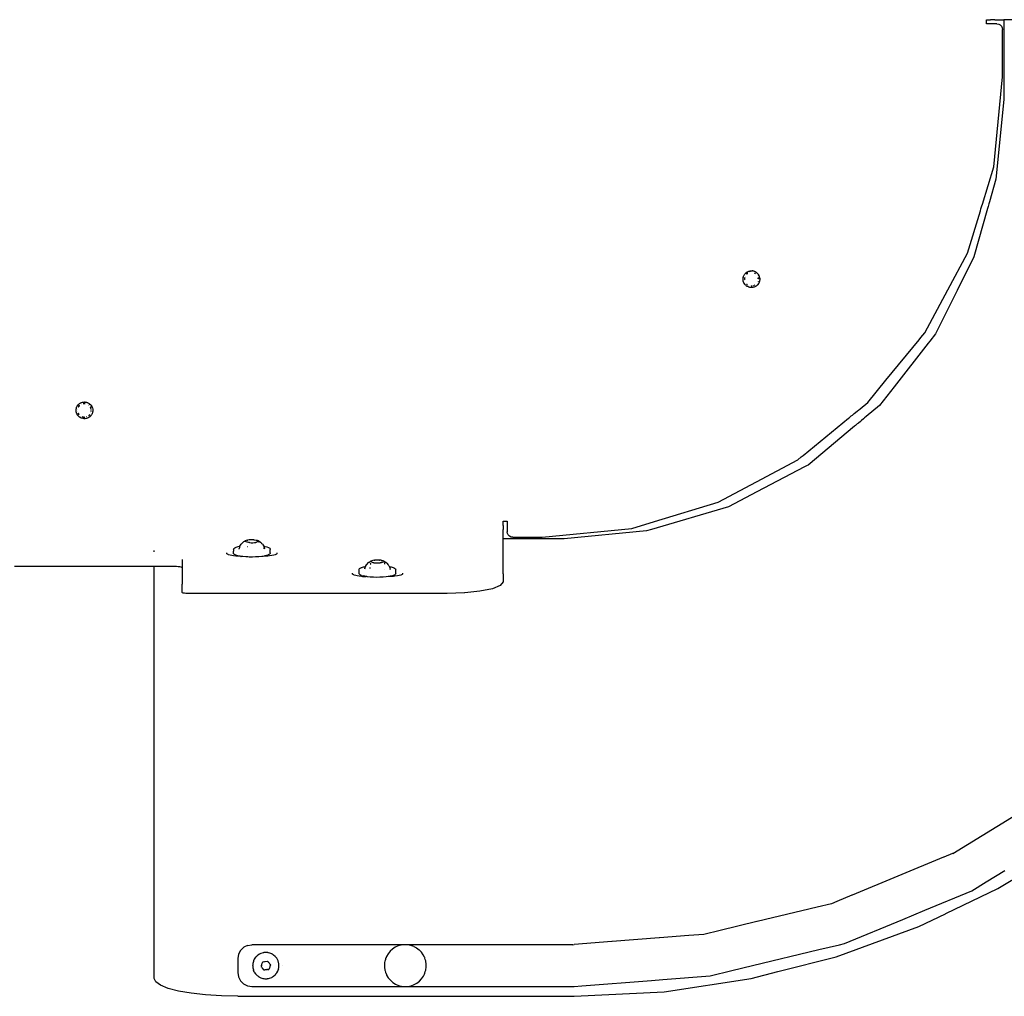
# Model space of a CAD drawing. Extents: x -795 to 1205, y -1287 to 1721.
# Tile 15 of 35: x 182 to 535, y 271 to 621. Entities that reach past the tile are written whole.
import ezdxf

# ---------------------------------------------------------------- set-up
doc = ezdxf.new("R2010")
doc.units = 0
doc.layers.get('0').update_dxf_attribs({"linetype": 'CONTINUOUS'})

msp = doc.modelspace()

# ---------------------------------------------------------------- linework, layer by layer
for p, q in [((528.38, 619.96), (528.38, 621.46)), ((528.38, 621.46), (529.88, 621.46)), ((530.39, 621.46), (529.88, 621.46)), ((530.83, 621.46), (530.39, 621.46)), ((531.16, 621.46), (530.83, 621.46)), ((531.35, 621.46), (531.16, 621.46)), ((531.35, 621.46), (534.57, 621.46)), ((534.57, 621.46), (534.57, 592.88)), ((543.31, 621.46), (534.57, 621.46)), ((532.17, 619.96), (528.38, 619.96)), ((532.17, 619.96), (532.78, 619.86)), ((532.78, 619.86), (533.34, 619.57)), ((533.34, 619.57), (533.78, 619.13)), ((533.78, 619.13), (534.07, 618.57)), ((534.07, 618.57), (534.17, 617.96)), ((534.17, 600.96), (534.17, 617.96)), ((531, 568.77), (534.17, 600.96)), ((534.57, 592.88), (531.8, 564.26)), ((526.93, 555.37), (531, 568.77)), ((531.8, 564.26), (529.5, 556.18)), ((526.42, 553.69), (526.73, 554.71)), ((526.73, 554.71), (526.93, 555.37)), ((529.03, 554.5), (528.83, 553.81)), ((529.31, 555.51), (529.03, 554.5)), ((529.5, 556.18), (529.31, 555.51)), ((521.61, 537.81), (526.22, 553.01)), ((528.83, 553.81), (523.88, 536.42)), ((526.22, 553.01), (526.42, 553.69)), ((514.55, 524.61), (521.61, 537.81)), ((523.88, 536.42), (517.88, 524.38)), ((441.17, 528.66), (441.27, 529.24)), ((441.27, 529.24), (441.32, 529.38)), ((441.32, 529.38), (441.34, 529.46)), ((441.34, 529.46), (441.4, 529.57)), ((441.4, 529.57), (441.48, 529.79)), ((441.54, 529.84), (441.48, 529.79)), ((441.5, 529.78), (441.54, 529.84)), ((441.54, 529.84), (441.72, 530.19)), ((441.72, 530.19), (441.81, 530.29)), ((441.81, 530.29), (441.98, 530.49)), ((441.95, 529.45), (441.93, 529.42)), ((441.98, 530.49), (442.2, 530.72)), ((442.2, 530.72), (442.25, 530.75)), ((442.25, 530.75), (442.28, 530.78)), ((442.28, 530.78), (442.37, 530.84)), ((442.32, 530.28), (442.58, 530.59)), ((442.37, 530.84), (442.66, 531.05)), ((442.58, 530.59), (442.61, 530.63)), ((442.78, 530.47), (442.58, 530.28)), ((442.66, 531.05), (442.88, 531.15)), ((442.86, 530.51), (442.78, 530.47)), ((442.88, 531.15), (442.97, 531.21)), ((442.97, 531.21), (443.07, 531.23)), ((443.07, 531.23), (443.21, 531.3)), ((443.21, 531.3), (443.52, 531.36)), ((443.23, 531.28), (443.52, 531.36)), ((443.33, 531.17), (443.43, 531.23)), ((443.43, 531.23), (443.56, 531.31)), ((443.52, 531.36), (443.76, 531.43)), ((443.56, 531.31), (443.71, 531.33)), ((443.71, 531.33), (443.76, 531.34)), ((443.76, 531.43), (443.79, 531.43)), ((443.79, 531.43), (444.26, 531.43)), ((443.86, 531.36), (444.26, 531.43)), ((444.26, 531.43), (444.38, 531.45)), ((444.38, 531.45), (444.42, 531.46)), ((444.52, 531.43), (444.42, 531.46)), ((444.52, 531.43), (444.58, 531.43)), ((444.66, 531.41), (444.58, 531.43)), ((444.7, 531.4), (444.66, 531.41)), ((444.7, 531.4), (444.81, 531.38)), ((445.01, 531.33), (444.81, 531.38)), ((445.1, 531.3), (445.01, 531.33)), ((445.13, 531.29), (445.1, 531.3)), ((445.17, 531.28), (445.13, 531.29)), ((445.17, 531.28), (445.24, 531.25)), ((445.24, 531.25), (445.27, 531.31)), ((445.24, 531.25), (445.32, 531.22)), ((445.27, 531.31), (445.32, 531.22)), ((445.42, 530.53), (445.29, 530.6)), ((445.32, 531.22), (445.36, 531.21)), ((445.36, 531.21), (445.42, 531.17)), ((445.45, 531.16), (445.42, 531.17)), ((445.46, 530.5), (445.42, 530.53)), ((445.45, 531.16), (445.51, 531.17)), ((445.5, 530.48), (445.46, 530.5)), ((445.53, 530.48), (445.5, 530.48)), ((445.51, 531.17), (445.62, 531.06)), ((445.57, 530.44), (445.53, 530.48)), ((445.6, 530.42), (445.57, 530.44)), ((445.62, 531.06), (445.73, 531.04)), ((445.73, 531.04), (445.8, 531)), ((445.8, 531), (445.85, 530.95)), ((445.9, 530.91), (445.85, 530.95)), ((445.95, 530.91), (445.9, 530.91)), ((445.95, 530.91), (446.02, 530.87)), ((445.99, 530.82), (445.95, 530.91)), ((445.99, 530.82), (446.06, 530.78)), ((446.02, 530.87), (446.06, 530.78)), ((446.04, 530.79), (446.06, 530.78)), ((446.06, 530.78), (446.1, 530.74)), ((446.12, 530.72), (446.1, 530.74)), ((446.12, 530.72), (446.16, 530.71)), ((446.16, 530.71), (446.23, 530.62)), ((446.23, 530.62), (446.33, 530.53)), ((446.33, 530.53), (446.6, 530.21)), ((446.59, 530.18), (446.61, 530.13)), ((446.6, 530.21), (446.61, 530.13)), ((446.62, 530.18), (446.61, 530.13)), ((446.61, 530.13), (446.72, 529.82)), ((446.61, 530.13), (446.81, 529.82)), ((446.61, 530.13), (446.84, 529.82)), ((446.84, 529.82), (446.97, 529.5)), ((446.88, 529.35), (446.88, 529.22)), ((446.97, 529.5), (446.99, 529.46)), ((446.99, 529.46), (447, 529.4)), ((447, 529.4), (447.01, 529.35)), ((447.01, 529.35), (447.08, 529)), ((441.17, 528.66), (441.29, 529.23)), ((441.17, 528.6), (441.17, 528.66)), ((441.2, 528.25), (441.17, 528.6)), ((441.18, 528.22), (441.2, 528.25)), ((441.23, 527.9), (441.18, 528.22)), ((441.2, 528.21), (441.2, 528.25)), ((441.23, 527.9), (441.2, 528.21)), ((441.23, 527.85), (441.23, 527.9)), ((441.24, 527.79), (441.23, 527.85)), ((441.37, 527.36), (441.24, 527.79)), ((441.39, 527.4), (441.24, 527.79)), ((441.46, 527.19), (441.37, 527.36)), ((441.46, 527.19), (441.4, 527.36)), ((441.5, 527.08), (441.46, 527.19)), ((441.57, 526.98), (441.5, 527.08)), ((441.77, 526.66), (441.57, 526.98)), ((441.75, 528.71), (441.73, 528.62)), ((441.73, 528.62), (441.79, 528.36)), ((441.83, 529.07), (441.75, 528.81)), ((441.75, 528.81), (441.75, 528.71)), ((441.79, 528.36), (441.75, 528.32)), ((441.75, 528.32), (441.76, 528.17)), ((441.83, 526.61), (441.77, 526.66)), ((441.98, 526.45), (441.83, 526.61)), ((441.98, 526.45), (441.97, 526.41)), ((442.12, 526.29), (441.97, 526.41)), ((442.35, 526.07), (442.12, 526.29)), ((442.45, 526), (442.35, 526.07)), ((442.54, 525.95), (442.45, 526.02)), ((442.54, 525.95), (442.45, 526)), ((442.46, 526.73), (442.51, 526.65)), ((442.51, 526.65), (442.61, 526.61)), ((442.61, 525.89), (442.54, 525.95)), ((442.61, 526.61), (442.74, 526.5)), ((442.65, 525.87), (442.61, 525.89)), ((442.84, 525.79), (442.65, 525.87)), ((443.24, 525.6), (442.84, 525.79)), ((443.69, 526.07), (443.73, 526.06)), ((444.09, 526.04), (444.36, 526.02)), ((444.36, 526.02), (444.45, 526.04)), ((444.81, 526.12), (444.98, 526.18)), ((445.15, 526.23), (445.24, 526.26)), ((445.39, 525.72), (445.21, 525.65)), ((445.24, 526.26), (445.46, 526.41)), ((445.68, 525.87), (445.39, 525.72)), ((445.72, 525.89), (445.68, 525.87)), ((445.78, 525.93), (445.72, 525.89)), ((445.86, 525.99), (445.78, 525.93)), ((446.14, 526.19), (445.86, 525.99)), ((446.31, 526.37), (446.12, 526.21)), ((446.31, 526.37), (446.14, 526.19)), ((446.36, 526.41), (446.31, 526.37)), ((446.38, 526.44), (446.36, 526.41)), ((446.45, 526.51), (446.38, 526.44)), ((446.47, 526.56), (446.45, 526.51)), ((446.71, 526.86), (446.47, 526.56)), ((446.6, 528.65), (446.54, 528.92)), ((446.58, 527.71), (446.56, 527.68)), ((446.59, 527.74), (446.58, 527.71)), ((446.6, 528.56), (446.6, 528.65)), ((446.79, 527.02), (446.71, 526.86)), ((446.83, 527.07), (446.79, 527.02)), ((446.84, 529.14), (446.81, 529.08)), ((446.81, 529.08), (446.88, 528.83)), ((446.85, 527.13), (446.83, 527.07)), ((446.88, 529.22), (446.84, 529.14)), ((446.91, 527.25), (446.85, 527.13)), ((446.88, 528.83), (446.88, 528.72)), ((446.88, 528.72), (446.88, 528.66)), ((446.88, 528.66), (446.88, 528.52)), ((446.92, 527.33), (446.91, 527.25)), ((447.01, 527.57), (446.92, 527.33)), ((447.04, 527.67), (447.01, 527.57)), ((447.1, 527.84), (447.04, 527.67)), ((447.08, 529), (447.12, 528.98)), ((447.11, 527.91), (447.1, 527.84)), ((447.15, 528.1), (447.11, 527.91)), ((447.12, 528.98), (447.14, 528.77)), ((447.14, 528.77), (447.16, 528.66)), ((447.16, 528.66), (447.15, 528.54)), ((447.15, 528.54), (447.16, 528.43)), ((447.16, 528.43), (447.15, 528.1)), ((443.32, 525.58), (443.24, 525.6)), ((443.35, 525.57), (443.32, 525.58)), ((443.41, 525.56), (443.35, 525.57)), ((443.67, 525.5), (443.41, 525.56)), ((443.87, 525.48), (443.67, 525.5)), ((444.1, 525.46), (443.87, 525.48)), ((444.16, 525.46), (444.1, 525.46)), ((444.27, 525.47), (444.16, 525.46)), ((444.55, 525.48), (444.27, 525.47)), ((444.66, 525.52), (444.55, 525.48)), ((444.97, 525.57), (444.66, 525.52)), ((445.21, 525.65), (444.97, 525.57)), ((506.36, 509.29), (514.55, 524.61)), ((517.88, 524.38), (510.15, 508.88)), ((504.9, 507.51), (506.36, 509.29)), ((510.15, 508.88), (508.13, 506.29)), ((492.36, 492.22), (504.3, 506.78)), ((507.56, 505.57), (495.3, 489.88)), ((504.3, 506.78), (504.9, 507.51)), ((508.13, 506.29), (507.56, 505.57)), ((485.84, 484.28), (492.36, 492.22)), ((495.3, 489.88), (490.05, 483.17)), ((202.74, 483.23), (203.04, 483.56)), ((202.78, 483.23), (203.04, 483.56)), ((203.09, 483.62), (203.04, 483.56)), ((203.09, 483.62), (203.13, 483.65)), ((203.13, 483.65), (203.23, 483.74)), ((203.23, 483.74), (203.36, 483.85)), ((203.36, 483.85), (203.75, 484.1)), ((203.75, 484.1), (203.97, 484.18)), ((203.97, 484.18), (204.14, 484.27)), ((203.97, 484.18), (204.13, 484.24)), ((204.01, 483.63), (204.03, 483.64)), ((204.14, 484.27), (204.47, 484.37)), ((204.47, 484.37), (204.51, 484.38)), ((204.51, 484.38), (204.56, 484.39)), ((204.56, 484.39), (204.76, 484.4)), ((204.71, 483.88), (205.17, 483.96)), ((204.76, 484.4), (204.98, 484.42)), ((204.98, 484.42), (205, 484.45)), ((205.17, 483.88), (204.99, 483.87)), ((205, 484.45), (205.2, 484.44)), ((205.17, 483.88), (205.17, 483.96)), ((205.22, 483.89), (205.17, 483.96)), ((205.22, 483.89), (205.17, 483.88)), ((205.2, 484.44), (205.33, 484.45)), ((205.26, 483.9), (205.22, 483.89)), ((205.26, 483.9), (205.33, 483.93)), ((205.33, 484.45), (205.44, 484.43)), ((205.35, 483.88), (205.33, 483.93)), ((205.35, 483.88), (205.46, 483.9)), ((205.44, 484.43), (205.59, 484.42)), ((205.59, 484.42), (205.88, 484.37)), ((205.88, 484.37), (206.06, 484.31)), ((206.06, 484.31), (206.13, 484.3)), ((206.13, 484.3), (206.29, 484.22)), ((206.29, 484.22), (206.36, 484.18)), ((206.36, 484.18), (206.69, 484.04)), ((206.69, 484.04), (206.81, 483.96)), ((206.77, 483.37), (206.82, 483.32)), ((206.81, 483.96), (206.86, 483.93)), ((206.86, 483.93), (206.91, 483.89)), ((206.91, 483.89), (207.05, 483.79)), ((207.05, 483.79), (207.09, 483.72)), ((207.09, 483.72), (207.38, 483.49)), ((207.38, 483.49), (207.43, 483.41)), ((207.43, 483.41), (207.46, 483.38)), ((207.46, 483.38), (207.5, 483.33)), ((483.11, 482.04), (485.84, 484.28)), ((202.17, 481.44), (202.21, 481.76)), ((202.17, 481.41), (202.17, 481.44)), ((202.25, 480.9), (202.17, 481.41)), ((202.21, 481.76), (202.24, 482.02)), ((202.23, 480.85), (202.25, 480.9)), ((202.28, 480.7), (202.23, 480.85)), ((202.27, 482.22), (202.24, 482.02)), ((202.25, 480.87), (202.25, 480.9)), ((202.27, 482.22), (202.29, 482.28)), ((202.29, 480.6), (202.28, 480.7)), ((202.29, 482.28), (202.34, 482.45)), ((202.34, 480.5), (202.29, 480.6)), ((202.34, 482.45), (202.37, 482.53)), ((202.4, 480.29), (202.34, 480.5)), ((202.37, 482.53), (202.51, 482.85)), ((202.52, 480.08), (202.4, 480.29)), ((202.51, 482.85), (202.56, 482.94)), ((202.58, 479.96), (202.52, 480.08)), ((202.56, 482.94), (202.58, 482.98)), ((202.58, 482.98), (202.62, 483.03)), ((202.63, 479.86), (202.58, 479.96)), ((202.62, 483.03), (202.66, 483.09)), ((202.65, 479.83), (202.63, 479.86)), ((202.66, 483.09), (202.74, 483.23)), ((202.7, 481.89), (202.72, 481.93)), ((202.7, 481.17), (202.7, 481.2)), ((202.76, 483.2), (202.78, 483.23)), ((202.97, 480.41), (202.91, 480.45)), ((202.97, 480.41), (202.95, 480.34)), ((203, 480.32), (202.95, 480.34)), ((203, 480.32), (202.97, 480.28)), ((203, 480.21), (202.97, 480.28)), ((202.98, 482.66), (203, 482.71)), ((203, 482.71), (203.2, 482.94)), ((203, 480.32), (203.16, 480.1)), ((203.3, 479.85), (203, 480.21)), ((203.2, 482.94), (203.17, 482.82)), ((203.2, 482.94), (203.25, 483)), ((203.25, 483), (203.29, 482.99)), ((203.32, 483.06), (203.29, 482.99)), ((203.29, 482.99), (203.32, 483.02)), ((203.37, 483.09), (203.32, 483.06)), ((203.32, 483.02), (203.34, 483.06)), ((203.34, 483.06), (203.37, 483.09)), ((203.37, 483.09), (203.41, 483.14)), ((203.39, 483.12), (203.37, 483.09)), ((203.4, 483.18), (203.44, 483.23)), ((203.41, 483.14), (203.4, 483.18)), ((207.03, 479.9), (207, 479.87)), ((207, 479.87), (207, 479.81)), ((207.07, 479.94), (207.03, 479.9)), ((207.07, 479.94), (207.11, 479.94)), ((207.13, 480), (207.11, 479.94)), ((207.17, 480.01), (207.13, 480)), ((207.25, 482.8), (207.27, 482.78)), ((207.29, 482.75), (207.33, 482.71)), ((207.33, 482.71), (207.35, 482.5)), ((207.4, 482.38), (207.35, 482.5)), ((207.43, 482.32), (207.4, 482.38)), ((207.44, 482.28), (207.43, 482.32)), ((207.46, 482.25), (207.44, 482.28)), ((207.48, 482.21), (207.46, 482.25)), ((207.47, 480.7), (207.49, 480.73)), ((207.5, 482.16), (207.48, 482.21)), ((207.5, 483.33), (207.63, 483.12)), ((207.5, 483.33), (207.65, 483.14)), ((207.5, 482.16), (207.54, 482.15)), ((207.56, 481.81), (207.53, 481.99)), ((207.54, 482.15), (207.55, 482.1)), ((207.56, 481.09), (207.63, 481.35)), ((207.63, 481.38), (207.6, 481.45)), ((207.63, 481.38), (207.63, 481.35)), ((207.65, 483.14), (207.68, 483.09)), ((207.82, 480.08), (207.65, 479.81)), ((207.68, 483.09), (207.87, 482.76)), ((207.89, 480.19), (207.82, 480.08)), ((207.87, 482.76), (207.9, 482.69)), ((207.92, 480.27), (207.89, 480.19)), ((207.9, 482.69), (207.91, 482.64)), ((207.91, 482.64), (207.96, 482.53)), ((207.94, 480.3), (207.92, 480.27)), ((207.95, 480.36), (207.94, 480.3)), ((208.04, 480.6), (207.95, 480.36)), ((207.96, 482.53), (208.03, 482.35)), ((208.03, 482.35), (208.13, 481.91)), ((208.11, 480.89), (208.04, 480.6)), ((208.13, 481.04), (208.11, 480.89)), ((208.13, 481.91), (208.13, 481.75)), ((208.13, 481.75), (208.17, 481.48)), ((208.13, 481.75), (208.14, 481.48)), ((208.14, 481.09), (208.13, 481.04)), ((208.17, 481.48), (208.14, 481.19)), ((208.14, 481.48), (208.14, 481.19)), ((208.14, 481.19), (208.14, 481.09)), ((480.34, 479.77), (481.04, 480.35)), ((481.04, 480.35), (481.45, 480.68)), ((481.45, 480.68), (482.14, 481.25)), ((482.14, 481.25), (482.51, 481.55)), ((482.51, 481.55), (483.11, 482.04)), ((490.05, 483.17), (485.3, 479.22)), ((202.68, 479.77), (202.65, 479.83)), ((203, 479.39), (202.68, 479.77)), ((203.08, 479.32), (203, 479.39)), ((203.15, 479.23), (203.08, 479.32)), ((203.31, 479.12), (203.15, 479.23)), ((203.53, 478.97), (203.31, 479.12)), ((203.52, 478.95), (203.31, 479.12)), ((203.58, 478.92), (203.52, 478.95)), ((203.73, 478.84), (203.58, 478.92)), ((203.83, 478.77), (203.73, 478.84)), ((203.87, 479.36), (203.83, 479.39)), ((203.91, 478.74), (203.83, 478.77)), ((203.91, 479.37), (203.94, 479.35)), ((204.04, 478.68), (203.91, 478.74)), ((204.1, 478.68), (204.04, 478.68)), ((204.1, 478.68), (204.06, 478.69)), ((204.6, 478.51), (204.1, 478.68)), ((204.28, 479.21), (204.5, 479.07)), ((204.55, 479.06), (204.5, 479.07)), ((204.6, 479.06), (204.55, 479.06)), ((204.66, 479.04), (204.6, 479.06)), ((205.02, 478.49), (204.6, 478.51)), ((204.66, 479.04), (204.72, 479.04)), ((204.72, 479.04), (204.77, 479.03)), ((204.77, 479.03), (204.84, 479.01)), ((204.84, 479.01), (205.16, 479.04)), ((205.17, 478.96), (204.84, 479.01)), ((205.06, 478.49), (205.02, 478.49)), ((205.04, 478.46), (205.02, 478.49)), ((205.37, 478.47), (205.04, 478.46)), ((205.37, 478.47), (205.06, 478.49)), ((205.17, 478.96), (205.16, 479.04)), ((205.22, 478.94), (205.17, 478.96)), ((205.2, 479.03), (205.25, 479.03)), ((205.3, 478.98), (205.22, 478.94)), ((205.42, 478.47), (205.37, 478.47)), ((205.48, 478.47), (205.42, 478.47)), ((205.89, 478.57), (205.48, 478.47)), ((205.92, 478.55), (205.48, 478.47)), ((206.1, 478.62), (205.92, 478.58)), ((206.1, 478.62), (205.92, 478.55)), ((206, 479.1), (205.96, 479.1)), ((206.21, 478.64), (206.1, 478.62)), ((206.27, 478.67), (206.21, 478.64)), ((206.32, 478.7), (206.27, 478.67)), ((206.73, 478.89), (206.32, 478.7)), ((206.75, 479.48), (206.67, 479.48)), ((206.68, 479.55), (206.76, 479.6)), ((206.72, 478.92), (206.75, 478.92)), ((206.75, 478.92), (206.73, 478.89)), ((206.77, 479.54), (206.75, 479.48)), ((206.85, 478.99), (206.75, 478.92)), ((206.76, 479.6), (206.9, 479.77)), ((206.82, 479.6), (206.77, 479.54)), ((206.9, 479.69), (206.82, 479.6)), ((206.93, 479.03), (206.85, 478.99)), ((206.9, 479.77), (206.94, 479.81)), ((206.96, 479.76), (206.9, 479.69)), ((207.07, 479.16), (206.93, 479.03)), ((207, 479.81), (206.96, 479.76)), ((207.34, 479.39), (207.07, 479.16)), ((207.4, 479.46), (207.34, 479.39)), ((207.46, 479.54), (207.38, 479.46)), ((207.46, 479.54), (207.4, 479.46)), ((207.52, 479.6), (207.46, 479.54)), ((207.65, 479.81), (207.52, 479.6)), ((462.74, 465.32), (478.96, 478.64)), ((478.96, 478.64), (479.3, 478.92)), ((479.3, 478.92), (479.94, 479.44)), ((479.94, 479.44), (480.34, 479.77)), ((482.11, 476.56), (481.5, 476.05)), ((482.54, 476.91), (482.11, 476.56)), ((483.22, 477.49), (482.54, 476.91)), ((483.65, 477.84), (483.22, 477.49)), ((484.33, 478.41), (483.65, 477.84)), ((484.71, 478.72), (484.33, 478.41)), ((485.3, 479.22), (484.71, 478.72)), ((481.13, 475.74), (464.48, 461.86)), ((481.5, 476.05), (481.13, 475.74)), ((446, 455.83), (460.84, 463.76)), ((460.84, 463.76), (462.03, 464.74)), ((462.03, 464.74), (462.74, 465.32)), ((463.15, 461.17), (446.15, 452.23)), ((463.91, 461.56), (463.15, 461.17)), ((464.48, 461.86), (463.91, 461.56)), ((432.31, 448.52), (446, 455.83)), ((446.15, 452.23), (435.91, 446.84)), ((409.49, 441.59), (432.31, 448.52)), ((435.91, 446.84), (408.35, 438.74)), ((355.17, 440.24), (355.17, 441.74)), ((355.17, 441.74), (356.67, 441.74)), ((356.67, 441.74), (356.67, 437.96)), ((401.36, 439.13), (409.49, 441.59)), ((355.17, 440.24), (355.17, 439.74)), ((355.17, 439.74), (355.17, 439.29)), ((355.17, 439.29), (355.17, 438.96)), ((355.17, 438.96), (355.17, 438.77)), ((355.17, 435.36), (355.17, 438.77)), ((356.76, 437.34), (356.67, 437.96)), ((369.17, 435.96), (401.36, 439.13)), ((406.63, 438.23), (377.05, 435.36)), ((408.35, 438.74), (406.63, 438.23)), ((261.32, 433.5), (261.94, 434.15)), ((261.94, 434.15), (262.13, 434.29)), ((262.42, 434.4), (262.13, 434.29)), ((262.42, 434.4), (262.46, 434.42)), ((262.65, 434.58), (262.46, 434.42)), ((262.63, 434.36), (262.63, 434.42)), ((262.68, 434.4), (262.63, 434.42)), ((262.69, 434.61), (262.65, 434.58)), ((262.72, 434.43), (262.68, 434.4)), ((262.76, 434.61), (262.69, 434.61)), ((263.5, 434.24), (262.72, 434.43)), ((262.83, 434.73), (262.76, 434.61)), ((263.1, 434.84), (262.83, 434.73)), ((263.48, 434.93), (263.1, 434.84)), ((263.48, 434.93), (263.54, 434.92)), ((263.54, 434.23), (263.5, 434.24)), ((263.54, 434.92), (263.68, 434.96)), ((263.64, 434.2), (263.54, 434.23)), ((264.17, 434.07), (263.64, 434.2)), ((264.19, 435.02), (263.68, 434.96)), ((264.26, 434.01), (264.17, 434.07)), ((264.66, 435), (264.19, 435.02)), ((264.41, 434.05), (264.26, 434.01)), ((264.41, 434.05), (264.44, 434.05)), ((264.44, 434.05), (264.98, 434.03)), ((264.7, 435.02), (264.66, 435)), ((264.76, 435.06), (264.7, 435.02)), ((265.35, 435.06), (264.76, 435.06)), ((264.98, 434.03), (265.57, 434.03)), ((265.93, 435.04), (265.35, 435.06)), ((265.57, 434.03), (266.14, 434.07)), ((265.93, 435.04), (266.07, 435.01)), ((266.07, 435.01), (266.17, 435.02)), ((266.14, 434.07), (266.58, 434.13)), ((266.17, 435.02), (266.67, 434.96)), ((266.58, 434.13), (266.65, 434.13)), ((266.8, 434.1), (266.65, 434.13)), ((266.67, 434.96), (267.1, 434.87)), ((266.85, 434.16), (266.8, 434.1)), ((267.61, 434.58), (266.85, 434.16)), ((267.1, 434.87), (267.42, 434.77)), ((267.42, 434.77), (267.51, 434.7)), ((267.51, 434.7), (267.54, 434.67)), ((267.54, 434.67), (267.61, 434.66)), ((267.61, 434.66), (267.65, 434.6)), ((267.61, 434.58), (267.65, 434.6)), ((267.7, 434.6), (267.65, 434.6)), ((267.7, 434.6), (268.09, 434.33)), ((267.7, 434.45), (267.7, 434.32)), ((267.7, 434.32), (267.7, 434.24)), ((267.7, 434.24), (267.7, 434.14)), ((268.09, 434.33), (268.2, 434.29)), ((268.2, 434.29), (268.39, 434.15)), ((268.43, 434), (268.39, 434.15)), ((268.47, 433.92), (268.43, 434)), ((377.05, 435.36), (355.17, 435.36)), ((355.17, 428.75), (355.17, 435.36)), ((357.05, 436.78), (356.76, 437.34)), ((357.49, 436.34), (357.05, 436.78)), ((358.05, 436.05), (357.49, 436.34)), ((358.67, 435.96), (358.05, 436.05)), ((358.67, 435.96), (369.17, 435.96)), ((230.17, 431.15), (230.17, 431.21)), ((230.17, 430.89), (230.17, 430.97)), ((230.17, 430.69), (230.17, 430.89)), ((258.57, 431.73), (258.69, 431.97)), ((258.57, 431.73), (258.57, 431.21)), ((258.57, 431.21), (258.57, 431.15)), ((258.57, 431.15), (258.57, 431.04)), ((258.57, 430.26), (258.57, 431.04)), ((258.69, 431.97), (259.03, 432.21)), ((259.03, 432.21), (259.56, 432.43)), ((259.56, 432.43), (260.27, 432.63)), ((260.27, 432.63), (260.89, 432.75)), ((260.57, 431.76), (260.63, 431.96)), ((260.7, 432.17), (260.63, 431.96)), ((260.72, 432.22), (260.7, 432.17)), ((260.77, 432.37), (260.72, 432.22)), ((260.81, 432.51), (260.77, 432.37)), ((260.83, 432.53), (260.81, 432.51)), ((260.83, 432.53), (260.84, 432.58)), ((260.84, 432.58), (260.88, 432.72)), ((260.88, 432.72), (260.89, 432.75)), ((260.89, 432.75), (261.32, 433.5)), ((263.53, 432.6), (263.56, 432.6)), ((268.59, 433.83), (268.47, 433.92)), ((268.71, 433.7), (268.59, 433.83)), ((268.74, 433.71), (268.71, 433.7)), ((268.78, 433.67), (268.74, 433.71)), ((269.01, 433.5), (268.78, 433.67)), ((269.01, 433.5), (269.44, 432.75)), ((269.38, 432.08), (269.5, 432.02)), ((269.44, 432.75), (269.8, 432.68)), ((269.44, 432.75), (269.48, 432.65)), ((269.48, 432.65), (269.49, 432.59)), ((269.49, 432.59), (269.51, 432.53)), ((269.51, 432.53), (269.55, 432.41)), ((269.55, 432.41), (269.6, 432.25)), ((269.6, 432.25), (269.62, 432.18)), ((269.62, 432.18), (269.69, 431.98)), ((269.69, 431.98), (269.71, 431.96)), ((269.76, 431.76), (269.71, 431.96)), ((269.8, 432.68), (270.57, 432.5)), ((270.57, 432.5), (271.16, 432.28)), ((271.16, 432.28), (271.56, 432.05)), ((271.56, 432.05), (271.75, 431.81)), ((271.75, 431.81), (271.73, 431.56)), ((271.75, 431.44), (271.73, 431.56)), ((271.75, 431.23), (271.75, 431.44)), ((271.75, 431.04), (271.75, 431.23)), ((271.75, 430.34), (271.75, 431.04)), ((240.17, 427.96), (240.17, 427.76)), ((240.17, 427.76), (240.17, 427.3)), ((240.17, 427.3), (240.17, 425.69)), ((256.24, 429.99), (256.24, 430.35)), ((256.67, 429.75), (256.24, 429.99)), ((256.84, 429.65), (256.67, 429.75)), ((257.44, 429.5), (256.84, 429.65)), ((257.95, 429.38), (257.44, 429.5)), ((258.56, 429.3), (257.95, 429.38)), ((259.46, 429.2), (258.56, 429.3)), ((258.65, 430.02), (258.57, 430.26)), ((258.84, 429.87), (258.65, 430.02)), ((258.95, 429.78), (258.84, 429.87)), ((259.46, 429.55), (258.95, 429.78)), ((260.13, 429.36), (259.46, 429.55)), ((260, 429.18), (259.46, 429.2)), ((260.97, 429.18), (260, 429.18)), ((260.97, 429.18), (260.13, 429.36)), ((261.17, 429.13), (260.97, 429.18)), ((261.17, 429.13), (261.33, 429.13)), ((261.95, 429.04), (261.33, 429.13)), ((263.03, 428.94), (261.95, 429.04)), ((263.69, 428.91), (263.03, 428.94)), ((264.18, 428.89), (263.69, 428.91)), ((265.36, 428.87), (264.18, 428.89)), ((266.53, 428.9), (265.36, 428.87)), ((267.66, 428.97), (266.53, 428.9)), ((268.71, 429.09), (267.66, 428.97)), ((269.01, 429.13), (268.71, 429.09)), ((269.17, 429.13), (269.01, 429.13)), ((269.65, 429.24), (269.17, 429.13)), ((269.69, 429.15), (269.17, 429.13)), ((269.75, 429.26), (269.65, 429.24)), ((270.88, 429.2), (269.69, 429.15)), ((270.44, 429.42), (269.75, 429.26)), ((270.88, 429.56), (270.44, 429.42)), ((271.07, 429.63), (270.88, 429.56)), ((271.45, 429.26), (270.88, 429.2)), ((271.5, 429.86), (271.07, 429.63)), ((272.38, 429.38), (271.45, 429.26)), ((271.73, 430.1), (271.5, 429.86)), ((271.75, 430.34), (271.73, 430.1)), ((273.01, 429.53), (272.38, 429.38)), ((273.5, 429.65), (273.01, 429.53)), ((274, 429.94), (273.5, 429.65)), ((274.09, 429.99), (274, 429.94)), ((274.09, 430.35), (274.09, 429.99)), ((306.96, 426.89), (307.14, 427)), ((307.14, 427), (307.19, 427.04)), ((307.19, 427.04), (307.23, 427.05)), ((307.23, 427.05), (307.27, 427.09)), ((307.55, 427.27), (307.27, 427.09)), ((307.61, 427.28), (307.55, 427.27)), ((307.67, 427.29), (307.61, 427.28)), ((307.61, 427.24), (307.61, 427.28)), ((307.69, 427.34), (307.67, 427.29)), ((307.73, 427.26), (307.67, 427.29)), ((307.77, 427.37), (307.69, 427.34)), ((308.63, 426.86), (307.73, 427.26)), ((307.84, 427.46), (307.77, 427.37)), ((308.12, 427.57), (307.84, 427.46)), ((308.51, 427.66), (308.12, 427.57)), ((308.99, 427.73), (308.51, 427.66)), ((308.99, 427.73), (309.08, 427.72)), ((309.08, 427.72), (309.22, 427.75)), ((309.79, 427.78), (309.22, 427.75)), ((310.3, 427.73), (309.79, 427.78)), ((310.34, 427.76), (310.3, 427.73)), ((310.38, 427.79), (310.34, 427.76)), ((310.91, 427.72), (310.38, 427.79)), ((310.96, 427.76), (310.91, 427.72)), ((310.96, 427.76), (311, 427.72)), ((311.49, 427.71), (311, 427.72)), ((311.49, 427.71), (311.64, 427.67)), ((311.64, 427.67), (311.7, 427.68)), ((311.91, 426.98), (311.68, 426.91)), ((311.7, 427.68), (312.12, 427.59)), ((312.64, 427.2), (311.91, 426.98)), ((312.12, 427.59), (312.43, 427.49)), ((312.61, 427.31), (312.43, 427.49)), ((312.61, 427.31), (312.65, 427.28)), ((312.73, 427.17), (312.64, 427.2)), ((312.65, 427.28), (312.67, 427.25)), ((312.67, 427.25), (312.73, 427.17)), ((312.73, 427.17), (312.79, 427.16)), ((312.73, 427.17), (312.73, 427.14)), ((312.93, 427.12), (312.79, 427.16)), ((312.97, 427.08), (312.93, 427.12)), ((312.97, 427.08), (313.11, 427.05)), ((313.11, 427.05), (313.24, 426.99)), ((313.35, 426.88), (313.24, 426.99)), ((355.17, 424.77), (355.17, 428.75)), ((183.79, 425.44), (180.17, 425.44)), ((184.68, 425.44), (183.79, 425.44)), ((185.05, 425.44), (184.68, 425.44)), ((186.08, 425.44), (185.05, 425.44)), ((186.5, 425.44), (186.08, 425.44)), ((187.53, 425.44), (186.5, 425.44)), ((187.94, 425.44), (187.53, 425.44)), ((205.17, 425.44), (187.94, 425.44)), ((222.39, 425.44), (205.17, 425.44)), ((222.8, 425.44), (222.39, 425.44)), ((223.84, 425.44), (222.8, 425.44)), ((224.25, 425.44), (223.84, 425.44)), ((225.28, 425.44), (224.25, 425.44)), ((225.65, 425.44), (225.28, 425.44)), ((226.55, 425.44), (225.65, 425.44)), ((230.17, 425.44), (226.55, 425.44)), ((230.17, 414.74), (230.17, 425.44)), ((230.51, 425.44), (230.17, 425.44)), ((230.77, 425.44), (230.51, 425.44)), ((231.08, 425.44), (230.77, 425.44)), ((238.17, 425.44), (231.08, 425.44)), ((238.78, 425.42), (238.17, 425.44)), ((239.34, 425.36), (238.78, 425.42)), ((239.78, 425.27), (239.34, 425.36)), ((240.07, 425.15), (239.78, 425.27)), ((240.17, 425.02), (240.07, 425.15)), ((240.17, 425.69), (240.17, 425.66)), ((240.17, 425.66), (240.17, 425.62)), ((240.17, 425.62), (240.17, 425.58)), ((240.17, 425.58), (240.17, 425.54)), ((240.17, 425.54), (240.17, 425.48)), ((240.17, 425.48), (240.17, 425.4)), ((240.17, 425.4), (240.17, 425.29)), ((240.17, 425.29), (240.17, 425.16)), ((240.17, 425.16), (240.17, 425.02)), ((240.17, 425.02), (240.17, 419.15)), ((303.59, 424.55), (303.8, 424.79)), ((303.59, 424.32), (303.59, 424.55)), ((303.59, 424), (303.59, 424.32)), ((303.59, 423.93), (303.59, 424)), ((303.59, 423.77), (303.59, 423.93)), ((303.59, 423.08), (303.59, 423.77)), ((303.8, 424.79), (304.21, 425.02)), ((304.21, 425.02), (304.47, 425.11)), ((304.47, 425.11), (304.64, 425.17)), ((304.64, 425.17), (304.81, 425.23)), ((304.81, 425.23), (304.86, 425.24)), ((304.86, 425.24), (305.21, 425.33)), ((305.21, 425.33), (305.48, 425.39)), ((305.48, 425.39), (305.58, 425.42)), ((305.58, 425.42), (305.9, 425.47)), ((305.65, 424.74), (305.58, 424.51)), ((305.65, 424.74), (305.71, 424.93)), ((305.71, 424.93), (305.74, 425.01)), ((305.74, 425.01), (305.78, 425.15)), ((305.78, 425.15), (305.82, 425.28)), ((305.82, 425.28), (305.85, 425.34)), ((305.85, 425.34), (305.88, 425.39)), ((305.88, 425.39), (305.9, 425.47)), ((305.9, 425.47), (306.28, 426.07)), ((306.35, 426.25), (306.28, 426.07)), ((306.35, 426.25), (306.96, 426.89)), ((307.61, 424.74), (307.61, 425.13)), ((307.65, 426.6), (307.62, 426.65)), ((307.62, 426.34), (307.65, 426.37)), ((307.65, 426.6), (307.65, 426.37)), ((308.7, 426.79), (308.63, 426.86)), ((308.84, 426.83), (308.7, 426.79)), ((308.84, 426.83), (309.03, 426.82)), ((309.03, 426.82), (309.09, 426.82)), ((309.09, 426.82), (309.18, 426.82)), ((309.18, 426.82), (309.38, 426.78)), ((309.38, 426.78), (309.95, 426.75)), ((309.95, 426.75), (310.54, 426.76)), ((310.54, 426.76), (311.11, 426.79)), ((311.26, 426.75), (311.11, 426.79)), ((311.34, 426.81), (311.26, 426.75)), ((311.34, 426.81), (311.53, 426.87)), ((311.53, 426.87), (311.64, 426.9)), ((311.64, 426.9), (311.68, 426.91)), ((312.72, 424.57), (312.72, 424.52)), ((312.73, 426.78), (312.73, 426.7)), ((312.73, 426.7), (312.73, 426.61)), ((312.73, 426.61), (312.73, 426.39)), ((312.73, 426.39), (312.73, 426.34)), ((313.35, 426.88), (313.4, 426.85)), ((313.5, 426.73), (313.4, 426.85)), ((313.56, 426.65), (313.5, 426.73)), ((313.72, 426.52), (313.56, 426.65)), ((314.03, 426.2), (313.72, 426.52)), ((314.23, 425.78), (314.03, 426.2)), ((314.45, 425.47), (314.23, 425.78)), ((314.45, 425.47), (314.47, 425.42)), ((314.47, 425.42), (314.46, 425.29)), ((314.46, 425.29), (314.5, 425.23)), ((314.47, 425.42), (315.12, 425.34)), ((314.5, 425.23), (314.54, 425.21)), ((314.54, 425.21), (314.58, 425.07)), ((314.58, 425.07), (314.63, 424.92)), ((314.6, 424.68), (314.63, 424.66)), ((314.63, 424.92), (314.64, 424.86)), ((314.63, 424.66), (314.65, 424.63)), ((314.64, 424.86), (314.7, 424.66)), ((314.65, 424.63), (314.77, 424.45)), ((314.7, 424.66), (314.77, 424.45)), ((315.12, 425.34), (315.82, 425.14)), ((315.82, 425.14), (316.33, 424.92)), ((316.33, 424.92), (316.65, 424.68)), ((316.65, 424.68), (316.77, 424.44)), ((316.77, 423.85), (316.77, 424.44)), ((316.77, 423.77), (316.77, 423.85)), ((316.77, 423.49), (316.77, 423.77)), ((316.77, 423.32), (316.77, 423.49)), ((355.17, 423.18), (355.17, 424.77)), ((301.24, 422.71), (301.24, 423.08)), ((301.67, 422.52), (301.24, 422.71)), ((301.84, 422.38), (301.67, 422.52)), ((302.44, 422.23), (301.84, 422.38)), ((302.95, 422.1), (302.44, 422.23)), ((303.57, 422.04), (302.95, 422.1)), ((304.46, 421.92), (303.57, 422.04)), ((303.6, 422.84), (303.59, 423.08)), ((303.83, 422.58), (303.6, 422.84)), ((304.15, 422.41), (303.83, 422.58)), ((304.23, 422.36), (304.15, 422.41)), ((304.46, 422.29), (304.23, 422.36)), ((304.46, 422.29), (304.81, 422.17)), ((304.76, 421.91), (304.46, 421.92)), ((304.76, 421.91), (305, 421.9)), ((304.85, 422.15), (304.81, 422.17)), ((304.85, 422.15), (305.11, 422.09)), ((305, 421.9), (305.37, 421.88)), ((305.42, 422.02), (305.11, 422.09)), ((305.37, 421.88), (305.67, 421.87)), ((305.63, 421.97), (305.42, 422.02)), ((305.69, 421.96), (305.63, 421.97)), ((305.67, 421.87), (306.17, 421.86)), ((306.17, 421.86), (305.69, 421.96)), ((306.32, 421.86), (306.17, 421.86)), ((306.56, 421.82), (306.32, 421.86)), ((307.6, 421.7), (306.56, 421.82)), ((308.73, 421.63), (307.6, 421.7)), ((309.9, 421.6), (308.73, 421.63)), ((311.08, 421.61), (309.9, 421.6)), ((312.24, 421.66), (311.08, 421.61)), ((313.32, 421.76), (312.24, 421.66)), ((314.01, 421.86), (313.32, 421.76)), ((314.17, 421.86), (314.01, 421.86)), ((314.31, 421.9), (314.17, 421.86)), ((314.45, 421.93), (314.31, 421.9)), ((314.75, 421.99), (314.45, 421.93)), ((315.88, 421.92), (314.45, 421.93)), ((315.16, 422.07), (314.75, 421.99)), ((315.85, 422.27), (315.16, 422.07)), ((315.88, 422.28), (315.85, 422.27)), ((316.36, 422.49), (315.88, 422.28)), ((316.45, 421.99), (315.88, 421.92)), ((316.67, 422.73), (316.36, 422.49)), ((317.38, 422.1), (316.45, 421.99)), ((316.77, 422.97), (316.67, 422.73)), ((316.77, 422.97), (316.77, 423.32)), ((318.01, 422.25), (317.38, 422.1)), ((318.5, 422.38), (318.01, 422.25)), ((319, 422.66), (318.5, 422.38)), ((319.09, 422.71), (319, 422.66)), ((319.09, 423.08), (319.09, 422.71)), ((355.17, 419.96), (354.19, 418.68)), ((355.17, 422.9), (355.17, 423.18)), ((355.17, 422.9), (355.17, 419.96)), ((240.17, 416.22), (240.17, 419.15)), ((346.92, 416.6), (343.58, 416.24)), ((351.35, 417.52), (346.92, 416.6)), ((354.19, 418.68), (351.35, 417.52)), ((230.17, 412.23), (230.17, 414.74)), ((240.26, 416.09), (240.17, 416.22)), ((240.55, 415.97), (240.26, 416.09)), ((240.99, 415.88), (240.55, 415.97)), ((241.55, 415.82), (240.99, 415.88)), ((242.17, 415.8), (241.55, 415.82)), ((258.08, 415.8), (242.17, 415.8)), ((258.47, 415.8), (258.08, 415.8)), ((258.89, 415.8), (258.47, 415.8)), ((259.57, 415.8), (258.89, 415.8)), ((259.98, 415.8), (259.57, 415.8)), ((261.23, 415.8), (259.98, 415.8)), ((262.92, 415.8), (261.23, 415.8)), ((264.83, 415.8), (262.92, 415.8)), ((266.75, 415.8), (264.83, 415.8)), ((268.42, 415.8), (266.75, 415.8)), ((269.64, 415.8), (268.42, 415.8)), ((270.27, 415.8), (269.64, 415.8)), ((289.09, 415.8), (270.27, 415.8)), ((304.54, 415.8), (289.09, 415.8)), ((305.07, 415.8), (304.54, 415.8)), ((305.98, 415.8), (305.07, 415.8)), ((307.68, 415.8), (305.98, 415.8)), ((309.43, 415.8), (307.68, 415.8)), ((311.12, 415.8), (309.43, 415.8)), ((312.49, 415.8), (311.12, 415.8)), ((313.35, 415.8), (312.49, 415.8)), ((313.63, 415.8), (313.35, 415.8)), ((321.85, 415.8), (313.63, 415.8)), ((335.17, 415.8), (321.85, 415.8)), ((341.35, 416.01), (335.17, 415.8)), ((341.54, 416.03), (341.35, 416.01)), ((343.58, 416.24), (341.54, 416.03)), ((230.17, 410.85), (230.17, 412.23)), ((230.17, 408), (230.17, 410.85)), ((230.17, 406.34), (230.17, 408)), ((230.17, 403.5), (230.17, 406.34)), ((230.17, 401.74), (230.17, 403.5)), ((230.17, 296.32), (230.17, 401.74)), ((516.36, 322.65), (542.6, 338.73)), ((532.52, 310.05), (559.35, 326.4)), ((513.02, 321.27), (480.31, 307.72)), ((513.08, 321.29), (513.02, 321.27)), ((516.28, 322.62), (513.08, 321.29)), ((516.36, 322.65), (516.28, 322.62)), ((528.3, 312.43), (535.03, 316.55)), ((523.17, 309.29), (528.3, 312.43)), ((480.22, 307.68), (474.84, 305.45)), ((480.31, 307.72), (480.22, 307.68)), ((506.37, 302.33), (523.17, 309.29)), ((513.87, 301.09), (532.52, 310.05)), ((472.87, 304.64), (467.72, 303.4)), ((474.84, 305.45), (472.87, 304.64)), ((467.72, 303.4), (446.23, 298.24)), ((498.4, 299.03), (506.37, 302.33)), ((504.18, 296.42), (513.67, 300.99)), ((513.67, 300.99), (513.87, 301.09)), ((446.08, 298.21), (433.03, 295.07)), ((446.23, 298.24), (446.08, 298.21)), ((474.57, 285.64), (504.18, 296.42)), ((477.51, 290.37), (498.4, 299.03)), ((230.17, 277.82), (230.17, 296.32)), ((421.71, 293.23), (411.3, 292.41)), ((427.1, 293.65), (421.71, 293.23)), ((433.03, 295.07), (427.1, 293.65)), ((263.62, 289.71), (262.56, 289.17)), ((263.62, 289.71), (265.17, 289.96)), ((319.82, 289.95), (265.17, 289.96)), ((317.58, 289.49), (316.53, 289.02)), ((318.68, 289.81), (317.58, 289.49)), ((319.82, 289.95), (318.68, 289.81)), ((320.97, 289.91), (319.82, 289.95)), ((380.17, 289.96), (320.97, 289.91)), ((322.1, 289.7), (320.97, 289.91)), ((323.18, 289.32), (322.1, 289.7)), ((323.18, 289.32), (324.19, 288.78)), ((380.17, 289.96), (380.64, 289.99)), ((394.11, 291.05), (380.64, 289.99)), ((394.23, 291.06), (394.11, 291.05)), ((411.18, 292.4), (394.23, 291.06)), ((411.3, 292.41), (411.18, 292.4)), ((468.38, 288.18), (475.76, 289.95)), ((475.76, 289.95), (477.51, 290.37)), ((260.41, 286.5), (260.17, 284.96)), ((261.12, 287.89), (260.41, 286.5)), ((261.45, 288.22), (261.12, 287.89)), ((261.59, 288.36), (261.45, 288.22)), ((261.8, 288.58), (261.59, 288.36)), ((262.06, 288.83), (261.8, 288.58)), ((262.23, 289), (262.06, 288.83)), ((262.29, 289.03), (262.23, 289)), ((262.5, 289.14), (262.29, 289.03)), ((262.56, 289.17), (262.5, 289.14)), ((267.06, 286), (266.57, 285.53)), ((267.69, 286.47), (267.06, 286)), ((267.78, 286.52), (267.69, 286.47)), ((267.87, 286.56), (267.78, 286.52)), ((268.42, 286.83), (267.87, 286.56)), ((269.18, 287.07), (268.42, 286.83)), ((269.23, 287.07), (269.18, 287.07)), ((269.34, 287.09), (269.23, 287.07)), ((269.45, 287.1), (269.34, 287.09)), ((269.97, 287.17), (269.45, 287.1)), ((270.77, 287.13), (269.97, 287.17)), ((270.89, 287.11), (270.77, 287.13)), ((271, 287.08), (270.89, 287.11)), ((271.1, 287.06), (271, 287.08)), ((271.56, 286.96), (271.1, 287.06)), ((272.3, 286.66), (271.56, 286.96)), ((272.46, 286.56), (272.3, 286.66)), ((272.55, 286.51), (272.46, 286.56)), ((272.64, 286.45), (272.55, 286.51)), ((272.98, 286.24), (272.64, 286.45)), ((273.58, 285.71), (272.98, 286.24)), ((314, 286.72), (313.42, 285.73)), ((314.72, 287.61), (314, 286.72)), ((315.57, 288.39), (314.72, 287.61)), ((316.53, 289.02), (315.57, 288.39)), ((324.19, 288.78), (325.11, 288.09)), ((325.92, 287.27), (325.11, 288.09)), ((326.58, 286.34), (325.92, 287.27)), ((327.03, 285.46), (326.58, 286.34)), ((444.6, 282.47), (468.38, 288.18)), ((260.17, 284.96), (260.17, 279.96)), ((265.46, 282.56), (265.45, 282.46)), ((265.45, 282.46), (265.46, 282.35)), ((265.52, 283.26), (265.46, 282.56)), ((265.46, 282.35), (265.52, 281.67)), ((265.71, 283.99), (265.52, 283.26)), ((265.72, 284.03), (265.71, 283.99)), ((265.75, 284.09), (265.72, 284.03)), ((265.79, 284.19), (265.75, 284.09)), ((266.05, 284.76), (265.79, 284.19)), ((266.52, 285.44), (266.05, 284.76)), ((266.57, 285.53), (266.52, 285.44)), ((268.57, 282.49), (268.45, 282.19)), ((268.57, 282.49), (268.64, 282.54)), ((268.64, 282.67), (268.7, 282.71)), ((268.68, 282.62), (268.64, 282.67)), ((268.64, 282.54), (268.68, 282.58)), ((268.68, 282.58), (268.68, 282.62)), ((268.7, 282.71), (268.77, 283)), ((268.77, 283), (268.85, 283.22)), ((268.85, 283.22), (268.88, 283.29)), ((268.88, 283.29), (269, 283.59)), ((269, 283.59), (269.03, 283.63)), ((269.03, 283.63), (269.07, 283.77)), ((269.07, 283.77), (269.08, 283.81)), ((269.22, 283.83), (269.08, 283.81)), ((269.22, 283.83), (269.64, 283.89)), ((269.64, 283.89), (269.82, 283.9)), ((269.82, 283.9), (269.94, 283.94)), ((269.94, 283.94), (270.79, 284.07)), ((270.79, 284.07), (271, 283.81)), ((271, 283.81), (271.04, 283.76)), ((271.04, 283.76), (271.01, 283.73)), ((271.01, 283.73), (271.05, 283.67)), ((271.05, 283.67), (271.15, 283.63)), ((271.15, 283.63), (271.34, 283.4)), ((271.34, 283.4), (271.48, 283.22)), ((271.48, 283.22), (271.67, 282.98)), ((271.7, 282.37), (271.66, 282.34)), ((271.66, 282.34), (271.66, 282.29)), ((271.66, 282.29), (271.69, 282.24)), ((271.67, 282.98), (271.71, 282.93)), ((271.76, 282.42), (271.7, 282.37)), ((271.71, 282.93), (271.88, 282.72)), ((271.88, 282.72), (271.76, 282.42)), ((273.77, 285.54), (273.58, 285.71)), ((273.8, 285.43), (273.74, 285.52)), ((273.8, 285.43), (273.77, 285.54)), ((274.08, 285.09), (273.8, 285.43)), ((274.47, 284.39), (274.08, 285.09)), ((274.54, 284.18), (274.47, 284.39)), ((274.57, 284.09), (274.54, 284.18)), ((274.59, 284.04), (274.57, 284.09)), ((274.61, 283.99), (274.59, 284.04)), ((274.62, 283.95), (274.61, 283.99)), ((274.72, 283.67), (274.62, 283.95)), ((274.73, 283.64), (274.72, 283.67)), ((274.75, 283.52), (274.73, 283.64)), ((274.76, 283.48), (274.75, 283.52)), ((274.81, 283.17), (274.76, 283.48)), ((274.84, 283.01), (274.81, 283.17)), ((274.84, 282.97), (274.84, 283.01)), ((274.87, 282.84), (274.84, 282.97)), ((274.86, 282.65), (274.87, 282.84)), ((274.86, 282.56), (274.86, 282.65)), ((274.86, 282.46), (274.86, 282.56)), ((274.86, 282.35), (274.86, 282.46)), ((274.86, 282.05), (274.86, 282.35)), ((276.16, 282.44), (276.16, 282.47)), ((312.72, 283.21), (312.67, 282.46)), ((312.67, 282.46), (312.67, 282.4)), ((312.67, 282.4), (312.73, 281.7)), ((312.74, 283.42), (312.72, 283.21)), ((312.75, 283.54), (312.74, 283.42)), ((312.87, 284.08), (312.75, 283.54)), ((312.91, 284.27), (312.87, 284.08)), ((313, 284.66), (312.91, 284.27)), ((313.04, 284.78), (313, 284.66)), ((313.1, 284.92), (313.04, 284.78)), ((313.21, 285.2), (313.1, 284.92)), ((313.24, 285.27), (313.21, 285.2)), ((313.34, 285.52), (313.24, 285.27)), ((313.36, 285.58), (313.34, 285.52)), ((313.42, 285.73), (313.36, 285.58)), ((327.1, 285.31), (327.03, 285.46)), ((327.16, 285.14), (327.1, 285.31)), ((327.33, 284.6), (327.16, 285.14)), ((327.46, 284.22), (327.33, 284.6)), ((327.51, 283.89), (327.46, 284.22)), ((327.64, 283.1), (327.51, 283.89)), ((327.65, 281.94), (327.64, 283.1)), ((437.2, 280.7), (444.6, 282.47)), ((453.66, 280.29), (474.57, 285.64)), ((260.17, 279.96), (260.41, 278.41)), ((265.52, 281.67), (265.71, 280.92)), ((265.71, 280.92), (265.72, 280.89)), ((265.72, 280.89), (265.75, 280.82)), ((265.75, 280.82), (265.79, 280.73)), ((266.05, 280.16), (265.79, 280.73)), ((266.05, 280.16), (266.49, 279.5)), ((266.49, 279.5), (266.52, 279.47)), ((266.52, 279.47), (266.59, 279.39)), ((266.59, 279.39), (266.62, 279.36)), ((266.62, 279.36), (266.76, 279.22)), ((266.76, 279.22), (266.78, 279.2)), ((266.78, 279.2), (266.99, 278.98)), ((266.99, 278.98), (267.05, 278.92)), ((267.05, 278.92), (267.11, 278.87)), ((267.11, 278.87), (267.13, 278.86)), ((267.13, 278.86), (267.26, 278.76)), ((267.26, 278.76), (267.56, 278.54)), ((268.48, 282.16), (268.45, 282.19)), ((268.62, 281.98), (268.48, 282.16)), ((268.66, 281.93), (268.62, 281.98)), ((268.79, 281.85), (268.66, 281.93)), ((268.88, 281.71), (268.79, 281.85)), ((269, 281.52), (268.88, 281.71)), ((269.54, 280.84), (269, 281.52)), ((269.58, 280.85), (269.54, 280.84)), ((269.74, 280.87), (269.58, 280.85)), ((269.77, 280.9), (269.74, 280.87)), ((269.86, 280.89), (269.77, 280.9)), ((269.93, 280.94), (269.86, 280.89)), ((269.96, 280.97), (269.93, 280.94)), ((270, 280.96), (269.96, 280.97)), ((270.17, 280.97), (270, 280.96)), ((270.17, 280.94), (270, 280.96)), ((270.4, 280.97), (270.17, 280.94)), ((270.4, 280.97), (270.17, 280.97)), ((270.51, 281.01), (270.4, 280.97)), ((270.68, 281.06), (270.51, 281.01)), ((270.78, 281.08), (270.68, 281.06)), ((270.78, 281.08), (271.25, 281.11)), ((271.27, 281.14), (271.25, 281.11)), ((271.3, 281.28), (271.27, 281.14)), ((271.33, 281.32), (271.3, 281.28)), ((271.45, 281.63), (271.33, 281.32)), ((271.57, 281.91), (271.45, 281.71)), ((271.45, 281.71), (271.45, 281.63)), ((271.67, 282.19), (271.57, 281.91)), ((271.69, 282.24), (271.67, 282.19)), ((272.96, 278.66), (273.56, 279.19)), ((273.56, 279.19), (273.74, 279.4)), ((273.74, 279.4), (273.8, 279.48)), ((273.8, 279.48), (274.07, 279.81)), ((274.07, 279.81), (274.46, 280.51)), ((274.46, 280.51), (274.54, 280.73)), ((274.54, 280.73), (274.57, 280.83)), ((274.57, 280.83), (274.61, 280.92)), ((274.61, 280.92), (274.62, 280.96)), ((274.62, 280.96), (274.63, 280.99)), ((274.7, 281.18), (274.63, 280.99)), ((274.7, 281.18), (274.73, 281.26)), ((274.73, 281.26), (274.75, 281.41)), ((274.75, 281.41), (274.79, 281.62)), ((274.79, 281.62), (274.81, 281.74)), ((274.81, 281.74), (274.82, 281.78)), ((274.82, 281.78), (274.84, 281.91)), ((274.84, 281.91), (274.85, 281.94)), ((274.85, 281.94), (274.86, 282)), ((274.86, 282), (274.86, 282.05)), ((312.73, 281.7), (312.74, 281.49)), ((312.74, 281.49), (312.76, 281.25)), ((312.76, 281.25), (312.87, 280.83)), ((312.87, 280.83), (312.91, 280.64)), ((312.91, 280.64), (313.03, 280.14)), ((313.03, 280.14), (313.09, 280)), ((313.09, 280), (313.21, 279.71)), ((313.21, 279.71), (313.24, 279.64)), ((313.24, 279.64), (313.34, 279.4)), ((313.34, 279.4), (313.36, 279.34)), ((313.36, 279.34), (313.47, 279.08)), ((313.47, 279.08), (314.07, 278.09)), ((326.64, 278.67), (327.02, 279.45)), ((327.02, 279.45), (327.14, 279.71)), ((327.14, 279.71), (327.16, 279.77)), ((327.16, 279.77), (327.33, 280.32)), ((327.33, 280.32), (327.48, 280.8)), ((327.48, 280.8), (327.51, 281.02)), ((327.51, 281.02), (327.63, 281.81)), ((327.63, 281.81), (327.65, 281.94)), ((412.49, 277.5), (429.44, 278.83)), ((429.44, 278.83), (437.2, 280.7)), ((444.04, 277.84), (453.66, 280.29)), ((230.73, 276.59), (230.17, 277.82)), ((232.41, 275.41), (230.73, 276.59)), ((235.15, 274.31), (232.41, 275.41)), ((260.41, 278.41), (261.12, 277.02)), ((261.12, 277.02), (262.23, 275.91)), ((262.23, 275.91), (262.66, 275.69)), ((262.66, 275.69), (263.08, 275.47)), ((263.08, 275.47), (263.62, 275.2)), ((263.62, 275.2), (263.67, 275.19)), ((267.56, 278.54), (267.7, 278.46)), ((267.7, 278.46), (267.78, 278.4)), ((267.78, 278.4), (267.87, 278.35)), ((267.87, 278.35), (268.4, 278.08)), ((268.4, 278.08), (269.16, 277.85)), ((269.16, 277.85), (269.24, 277.8)), ((269.23, 277.84), (269.28, 277.83)), ((269.28, 277.83), (269.24, 277.8)), ((269.28, 277.83), (269.33, 277.83)), ((269.33, 277.83), (269.45, 277.81)), ((269.45, 277.81), (269.79, 277.77)), ((269.79, 277.77), (269.96, 277.75)), ((269.96, 277.75), (270.05, 277.75)), ((270.05, 277.75), (270.22, 277.76)), ((270.22, 277.76), (270.63, 277.77)), ((270.63, 277.77), (270.76, 277.78)), ((270.76, 277.78), (270.89, 277.81)), ((270.89, 277.81), (270.99, 277.83)), ((270.99, 277.83), (271.05, 277.84)), ((271.05, 277.84), (271.1, 277.85)), ((271.1, 277.85), (271.54, 277.95)), ((271.54, 277.95), (272.28, 278.24)), ((272.28, 278.24), (272.45, 278.35)), ((272.45, 278.35), (272.55, 278.41)), ((272.55, 278.41), (272.64, 278.46)), ((272.64, 278.46), (272.96, 278.66)), ((314.07, 278.09), (314.8, 277.21)), ((314.8, 277.21), (315.67, 276.46)), ((315.67, 276.46), (316.64, 275.84)), ((316.64, 275.84), (317.69, 275.38)), ((317.69, 275.38), (318.8, 275.08)), ((321.08, 275.01), (322.21, 275.24)), ((322.21, 275.24), (323.29, 275.64)), ((323.29, 275.64), (324.29, 276.19)), ((324.29, 276.19), (325.2, 276.9)), ((325.2, 276.9), (325.99, 277.73)), ((325.99, 277.73), (326.64, 278.67)), ((380.67, 275), (383.37, 275.21)), ((383.37, 275.21), (408.43, 277.18)), ((408.43, 277.18), (412.49, 277.5)), ((412.87, 273.09), (444.04, 277.84)), ((238.85, 273.34), (235.15, 274.31)), ((243.37, 272.55), (238.85, 273.34)), ((248.57, 271.95), (243.37, 272.55)), ((254.25, 271.58), (248.57, 271.95)), ((263.67, 275.19), (264.47, 275.07)), ((264.47, 275.07), (265.17, 274.96)), ((265.17, 274.96), (265.66, 274.96)), ((265.66, 274.96), (297.51, 274.96)), ((297.51, 274.96), (300.16, 274.96)), ((300.16, 274.96), (303.07, 274.96)), ((303.07, 274.96), (319.82, 274.96)), ((318.8, 275.08), (319.82, 274.96)), ((319.82, 274.96), (319.95, 274.96)), ((319.95, 274.96), (320.35, 274.96)), ((320.35, 274.96), (321.08, 275.01)), ((320.35, 274.96), (320.98, 274.96)), ((320.98, 274.96), (321.67, 274.96)), ((321.67, 274.96), (322.22, 274.96)), ((322.22, 274.96), (322.51, 274.96)), ((322.51, 274.96), (322.59, 274.96)), ((322.59, 274.96), (342.94, 274.96)), ((342.94, 274.96), (344.09, 274.96)), ((344.09, 274.96), (344.82, 274.96)), ((344.82, 274.96), (345.18, 274.96)), ((345.18, 274.96), (357.93, 274.96)), ((357.93, 274.96), (370.42, 274.96)), ((370.42, 274.96), (376.55, 274.96)), ((376.55, 274.96), (380.17, 274.96)), ((380.17, 274.96), (380.67, 275)), ((380.67, 271.46), (412.87, 273.09)), ((260.17, 271.46), (254.25, 271.58)), ((260.17, 271.46), (272.9, 271.46)), ((272.9, 271.46), (274.5, 271.46)), ((274.5, 271.46), (274.87, 271.46)), ((274.87, 271.46), (276.49, 271.46)), ((276.49, 271.46), (276.85, 271.46)), ((276.85, 271.46), (278.29, 271.46)), ((278.29, 271.46), (278.61, 271.46)), ((278.61, 271.46), (321.8, 271.46)), ((321.8, 271.46), (341.34, 271.46)), ((341.34, 271.46), (352.62, 271.46)), ((352.62, 271.46), (368.03, 271.46)), ((368.03, 271.46), (375.59, 271.46)), ((375.59, 271.46), (380.67, 271.46))]:
    msp.add_line(p, q)

doc.saveas('drawing.dxf')
